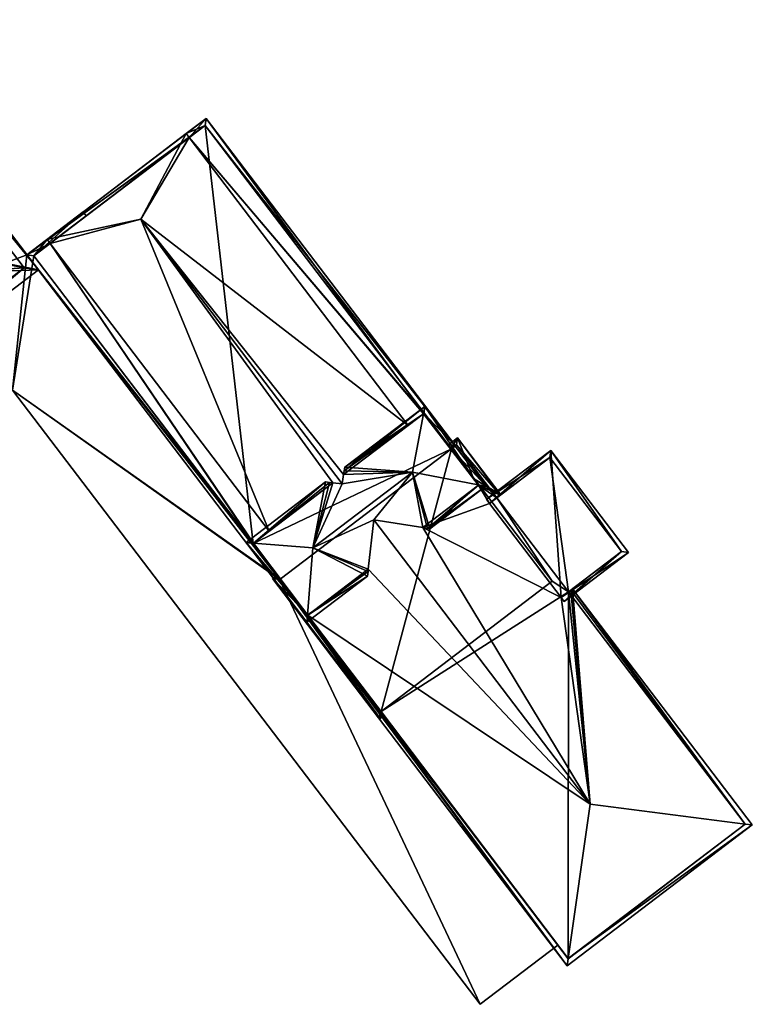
# Model space of a CAD drawing. Header units: inches. Extents: x 2523744 to 2528136, y 1148995 to 1152010.
# Tile 181 of 256: x 2526618 to 2526654, y 1151161 to 1151210. Entities that reach past the tile are written whole.
import ezdxf

# ---------------------------------------------------------------- set-up
doc = ezdxf.new("R2010")
doc.units = ezdxf.units.IN
doc.header["$MEASUREMENT"] = 0
doc.layers.add('Gebaeude Einzelhaus', color=10, linetype='Continuous')
doc.layers.add('Offenes Gebaeude', color=10, linetype='Continuous')

msp = doc.modelspace()

# ---------------------------------------------------------------- meshes
at = {"layer": 'Gebaeude Einzelhaus'}
mesh = msp.add_polyface(dxfattribs=at)
corners = [(2526613.736, 1151197.386, 407.539), (2526609.965, 1151190.944, 407.469), (2526618.638, 1151197.568, 407.579), (2526608.786, 1151193.311, 407.474), (2526608.4, 1151192.993, 407.469), (2526613.386, 1151198.598, 407.543), (2526609.19, 1151209.938, 407.579), (2526605.748, 1151207.093, 407.534), (2526600.519, 1151203.314, 407.469), (2526606.87, 1151206.516, 407.539), (2526600.765, 1151202.992, 407.469), (2526605.957, 1151206.839, 407.534), (2526606.854, 1151205.749, 407.535), (2526612.63, 1151198.73, 407.538), (2526606.854, 1151205.749, 418.301), (2526606.726, 1151199.756, 420.969), (2526612.63, 1151198.73, 418.302), (2526613.386, 1151198.598, 417.96), (2526606.87, 1151206.516, 417.96), (2526609.096, 1151209.236, 407.574), (2526617.936, 1151197.661, 407.574), (2526610.059, 1151191.645, 407.474), (2526606.726, 1151199.756, 407.497), (2526606.726, 1151199.756, 407.634), (2526606.726, 1151199.756, 407.734), (2526609.096, 1151209.236, 398.469), (2526617.936, 1151197.661, 398.469), (2526605.957, 1151206.839, 398.469), (2526608.786, 1151193.311, 398.469), (2526610.059, 1151191.645, 398.469), (2526613.736, 1151197.386, 398.469), (2526612.63, 1151198.73, 398.469), (2526606.854, 1151205.749, 398.469), (2526606.726, 1151199.756, 398.469)]
mesh.append_faces([[corners[k] for k in face] for face in [(8, 7, 10), (7, 19, 11), (21, 4, 3), (20, 1, 21), (21, 1, 4), (19, 2, 20), (20, 2, 1), (8, 6, 7), (7, 6, 19), (19, 6, 2), (14, 17, 18), (14, 16, 17), (14, 15, 16), (0, 5, 13), (9, 11, 12), (9, 7, 11), (7, 8, 10), (5, 6, 9), (9, 6, 7), (7, 6, 8), (0, 2, 5), (5, 2, 6), (4, 1, 3), (3, 1, 0), (0, 1, 2)]], dxfattribs={"color": 13})
mesh.append_faces([[corners[k] for k in face] for face in [(25, 32, 27), (25, 31, 32), (32, 31, 33), (30, 29, 28), (25, 26, 31), (31, 26, 30), (30, 26, 29), (20, 21, 26), (26, 21, 29), (29, 21, 28), (28, 21, 3), (25, 11, 19), (25, 27, 11), (19, 20, 25), (25, 20, 26), (5, 18, 17), (5, 9, 18), (16, 13, 17), (17, 13, 5), (13, 23, 22), (16, 24, 13), (13, 24, 23), (16, 15, 24), (12, 18, 9), (12, 14, 18), (12, 24, 14), (14, 24, 15), (12, 23, 24), (12, 22, 23)]], dxfattribs={"color": 41})
mesh = msp.add_polyface(dxfattribs=at)
corners = [(2526635.534, 1151175.369, 412.35), (2526635.698, 1151175.494, 412.35), (2526635.494, 1151175.762, 412.682), (2526619.214, 1151198.87, 414.36), (2526619.063, 1151199.068, 414.36), (2526618.069, 1151198.311, 412.351), (2526630.559, 1151182.245, 412.683), (2526629.253, 1151184.031, 412.752), (2526630.593, 1151182.271, 412.752), (2526629.272, 1151184.045, 412.79), (2526630.048, 1151184.636, 414.36), (2526637.701, 1151190.463, 412.787), (2526639.258, 1151188.866, 412.35), (2526626.933, 1151205.059, 412.351), (2526639.059, 1151188.715, 412.752), (2526626.09, 1151204.104, 414.36), (2526625.939, 1151204.303, 414.36), (2526637.683, 1151190.449, 412.823), (2526636.924, 1151189.871, 414.36), (2526639.042, 1151188.702, 412.787), (2526625.66, 1151203.777, 414.639), (2526619.636, 1151199.191, 414.638), (2526623.694, 1151200.065, 416.609), (2526633.653, 1151186.982, 416.609), (2526633.73, 1151187.439, 416.434), (2526633.196, 1151187.033, 416.435), (2526626.885, 1151204.709, 412.754), (2526618.419, 1151198.265, 412.754), (2526626.885, 1151204.709, 412.351), (2526618.069, 1151198.313, 412.351), (2526618.419, 1151198.265, 412.351), (2526630.559, 1151182.245, 412.35), (2526629.254, 1151184.031, 412.35), (2526630.593, 1151182.271, 412.35), (2526639.059, 1151188.715, 412.35), (2526626.885, 1151204.709, 398.469), (2526639.059, 1151188.715, 398.469), (2526621, 1151200.23, 407.734), (2526621, 1151200.23, 407.634), (2526618.419, 1151198.265, 398.469), (2526618.419, 1151198.265, 407.634), (2526618.419, 1151198.265, 407.734), (2526629.254, 1151184.031, 398.469), (2526630.593, 1151182.271, 398.469), (2526630.593, 1151182.271, 407.368), (2526630.593, 1151182.271, 407.433), (2526630.593, 1151182.271, 407.634), (2526630.593, 1151182.271, 407.734), (2526635.581, 1151175.719, 398.468), (2526644.046, 1151182.163, 398.468)]
mesh.append_faces([[corners[k] for k in face] for face in [(5, 31, 0), (0, 31, 1), (5, 32, 31), (31, 32, 33), (5, 30, 32), (28, 12, 34), (28, 13, 12), (5, 29, 30), (30, 29, 28), (28, 29, 13), (12, 28, 34), (32, 31, 33), (31, 0, 1), (30, 5, 32), (32, 5, 31), (31, 5, 0), (28, 29, 30), (30, 29, 5), (12, 13, 28), (28, 13, 29), (21, 3, 4), (6, 7, 8), (27, 4, 3), (6, 5, 7), (7, 5, 27), (27, 5, 4), (2, 0, 6), (6, 0, 5), (20, 16, 15), (21, 4, 20), (20, 4, 16), (0, 2, 1), (13, 26, 16), (16, 26, 15), (13, 12, 26), (26, 12, 14), (22, 25, 23), (22, 10, 25), (21, 3, 22), (22, 3, 10), (21, 4, 3), (22, 15, 20), (20, 15, 16), (22, 18, 15), (22, 24, 18), (22, 23, 24), (20, 21, 22), (16, 4, 20), (20, 4, 21), (14, 11, 19), (11, 15, 17), (17, 15, 18), (11, 13, 15), (15, 13, 16), (14, 12, 11), (11, 12, 13), (3, 9, 10), (3, 7, 9), (7, 6, 8), (6, 0, 2), (3, 5, 7), (7, 5, 6), (6, 5, 0), (3, 4, 5), (0, 1, 2)]], dxfattribs={"color": 13})
mesh.append_faces([[corners[k] for k in face] for face in [(42, 36, 43), (43, 36, 48), (48, 36, 49), (42, 35, 36), (42, 39, 35), (41, 7, 30), (30, 7, 27), (7, 33, 8), (41, 47, 7), (7, 47, 33), (40, 45, 46), (39, 42, 40), (40, 42, 45), (42, 43, 44), (30, 37, 41), (38, 39, 40), (38, 35, 39), (37, 28, 38), (38, 28, 35), (28, 15, 26), (37, 20, 28), (28, 20, 15), (30, 21, 37), (37, 21, 20), (30, 3, 21), (30, 27, 3), (28, 34, 35), (35, 34, 36), (28, 14, 34), (28, 26, 14)]], dxfattribs={"color": 41})
mesh = msp.add_polyface(dxfattribs=at)
corners = [(2526631.936, 1151180.506, 416.42), (2526628.903, 1151184.079, 416.297), (2526631.906, 1151180.133, 416.297), (2526629.277, 1151184.049, 416.435), (2526632.205, 1151183.813, 417.513), (2526632.836, 1151187.073, 416.297), (2526633.037, 1151187.051, 416.374), (2526633.653, 1151186.982, 416.609), (2526637.126, 1151187.558, 417.513), (2526633.196, 1151187.033, 416.435), (2526633.79, 1151187.799, 416.297), (2526637.679, 1151190.446, 416.434), (2526633.762, 1151187.629, 416.362), (2526633.73, 1151187.439, 416.434), (2526637.749, 1151190.813, 416.297), (2526635.226, 1151185.195, 417.19), (2526637.644, 1151184.814, 416.408), (2526637.875, 1151184.778, 416.333), (2526637.986, 1151184.76, 416.297), (2526640.386, 1151186.936, 416.42), (2526634.909, 1151182.418, 416.297), (2526634.934, 1151182.645, 416.37), (2526634.948, 1151182.762, 416.407), (2526640.753, 1151186.866, 416.297), (2526629.253, 1151184.031, 416.42), (2526631.954, 1151180.483, 416.407), (2526637.701, 1151190.463, 416.42), (2526640.403, 1151186.914, 416.408), (2526640.162, 1151187.231, 414.806), (2526640.145, 1151187.253, 414.806), (2526640.403, 1151186.914, 414.806), (2526639.042, 1151188.702, 414.807), (2526637.701, 1151190.463, 412.787), (2526639.042, 1151188.702, 412.787), (2526637.683, 1151190.449, 412.823), (2526636.924, 1151189.871, 414.36), (2526630.048, 1151184.636, 414.36), (2526629.272, 1151184.045, 412.79), (2526629.253, 1151184.031, 412.752), (2526630.592, 1151182.272, 414.67), (2526631.674, 1151180.85, 414.67), (2526630.593, 1151182.271, 412.752), (2526631.692, 1151180.827, 414.67), (2526629.254, 1151184.031, 398.469), (2526630.593, 1151182.271, 407.368), (2526630.593, 1151182.271, 407.433), (2526631.954, 1151180.483, 414.67)]
mesh.append_faces([[corners[k] for k in face] for face in [(3, 6, 9), (14, 11, 12), (12, 11, 13), (26, 11, 14), (25, 22, 21), (23, 17, 27), (27, 17, 16), (27, 19, 23), (23, 19, 14), (14, 19, 26), (2, 0, 25), (2, 25, 20), (20, 25, 21), (18, 17, 23), (1, 3, 24), (14, 12, 10), (5, 3, 1), (5, 6, 3), (1, 0, 2), (1, 24, 0), (19, 11, 8), (23, 14, 19), (19, 14, 11), (19, 18, 23), (20, 0, 2), (15, 4, 22), (22, 4, 21), (21, 4, 20), (20, 4, 0), (19, 8, 18), (18, 8, 17), (17, 8, 16), (16, 8, 15), (15, 8, 4), (10, 11, 14), (7, 8, 13), (13, 8, 12), (12, 8, 10), (10, 8, 11), (6, 4, 9), (9, 4, 7), (7, 4, 8), (6, 5, 4), (4, 5, 3), (3, 5, 1), (3, 0, 4), (3, 1, 0), (0, 1, 2)]], dxfattribs={"color": 13})
mesh.append_faces([[corners[k] for k in face] for face in [(27, 16, 30), (22, 25, 46), (42, 46, 25), (43, 44, 45), (40, 42, 0), (0, 42, 25), (39, 38, 41), (39, 24, 38), (40, 0, 39), (39, 0, 24), (37, 24, 3), (37, 38, 24), (3, 36, 37), (3, 9, 36), (13, 11, 35), (35, 11, 34), (32, 34, 26), (26, 34, 11), (26, 31, 32), (32, 31, 33), (26, 19, 31), (31, 19, 29), (27, 30, 28), (28, 19, 27), (28, 29, 19)]], dxfattribs={"color": 41})
mesh = msp.add_polyface(dxfattribs=at)
corners = [(2526640.145, 1151187.253, 414.806), (2526641.501, 1151186.44, 414.535), (2526639.358, 1151189.256, 414.535), (2526640.162, 1151187.231, 414.806), (2526640.403, 1151186.914, 414.806), (2526641.472, 1151186.418, 414.552), (2526639.032, 1151188.714, 414.807), (2526638.891, 1151188.9, 414.806), (2526639.042, 1151188.702, 414.807), (2526640.945, 1151186.017, 414.858), (2526637.644, 1151184.814, 416.408), (2526641.302, 1151186.289, 414.651), (2526645.919, 1151171.145, 417.19), (2526635.226, 1151185.195, 417.19), (2526644.488, 1151181.363, 414.858), (2526645.044, 1151181.786, 414.535), (2526653.58, 1151170.155, 414.652), (2526644.966, 1151181.727, 414.58), (2526644.845, 1151181.635, 414.651), (2526653.933, 1151170.109, 414.535), (2526644.834, 1151163.497, 414.652), (2526644.784, 1151163.145, 414.535), (2526634.948, 1151182.762, 416.407), (2526631.954, 1151180.483, 414.67), (2526630.209, 1151182.293, 414.535), (2526631.692, 1151180.827, 414.67), (2526631.674, 1151180.85, 414.67), (2526630.592, 1151182.272, 414.67), (2526630.441, 1151182.47, 414.67), (2526653.583, 1151170.156, 414.65), (2526653.581, 1151170.155, 414.652), (2526639.31, 1151188.906, 414.651), (2526630.559, 1151182.245, 414.65), (2526644.831, 1151163.495, 414.65), (2526644.845, 1151181.635, 398.468), (2526653.583, 1151170.156, 398.468), (2526639.31, 1151188.906, 398.469), (2526641.302, 1151186.289, 398.468), (2526639.059, 1151188.715, 412.35), (2526639.059, 1151188.715, 412.752), (2526639.042, 1151188.702, 412.787), (2526639.059, 1151188.715, 398.469), (2526630.593, 1151182.271, 407.433), (2526630.559, 1151182.245, 407.634), (2526630.593, 1151182.271, 407.634), (2526630.593, 1151182.271, 407.368), (2526630.559, 1151182.245, 398.469), (2526630.593, 1151182.271, 398.469), (2526630.593, 1151182.271, 412.752), (2526630.559, 1151182.245, 412.683), (2526630.593, 1151182.271, 412.35), (2526630.559, 1151182.245, 407.734), (2526630.593, 1151182.271, 407.734), (2526630.559, 1151182.245, 412.35), (2526644.321, 1151164.165, 407.634), (2526644.831, 1151163.495, 398.468), (2526644.321, 1151164.165, 407.734), (2526635.581, 1151175.719, 398.468), (2526644.046, 1151182.163, 398.468)]
mesh.append_faces([[corners[k] for k in face] for face in [(21, 33, 20), (31, 8, 6), (28, 32, 24), (24, 32, 21), (21, 32, 33), (28, 27, 32), (29, 18, 17), (5, 31, 2), (5, 11, 31), (2, 31, 7), (7, 31, 6), (29, 19, 30), (30, 19, 20), (20, 19, 21), (19, 29, 15), (15, 29, 17), (1, 5, 2), (24, 27, 28), (24, 26, 27), (24, 25, 26), (20, 23, 21), (21, 23, 24), (24, 23, 25), (20, 12, 23), (23, 12, 22), (22, 12, 13), (16, 20, 19), (19, 20, 21), (16, 12, 20), (15, 16, 19), (14, 12, 18), (18, 12, 17), (17, 12, 15), (15, 12, 16), (9, 10, 14), (14, 10, 12), (12, 10, 13), (5, 4, 11), (11, 4, 9), (9, 4, 10), (0, 2, 8), (8, 2, 6), (6, 2, 7), (5, 1, 4), (4, 1, 3), (3, 1, 0), (0, 1, 2)]], dxfattribs={"color": 13})
mesh.append_faces([[corners[k] for k in face] for face in [(37, 41, 36), (34, 58, 37), (37, 58, 41), (34, 57, 58), (57, 46, 47), (34, 55, 57), (57, 55, 46), (34, 35, 55), (30, 20, 35), (35, 20, 55), (20, 33, 55), (29, 30, 35), (46, 54, 43), (56, 53, 51), (56, 49, 53), (54, 33, 56), (56, 33, 49), (49, 33, 32), (46, 55, 54), (54, 55, 33), (49, 50, 53), (53, 50, 51), (51, 50, 52), (49, 48, 50), (49, 32, 48), (48, 32, 27), (46, 45, 47), (46, 43, 45), (45, 43, 42), (42, 43, 44), (38, 36, 41), (8, 31, 40), (40, 31, 39), (39, 31, 38), (38, 31, 36), (36, 11, 37), (36, 31, 11), (18, 29, 34), (34, 29, 35)]], dxfattribs={"color": 41})
mesh = msp.add_polyface(dxfattribs=at)
corners = [(2526640.945, 1151186.017, 414.858), (2526643.974, 1151188.636, 414.858), (2526640.793, 1151186.216, 414.858), (2526644.488, 1151181.363, 414.858), (2526647.82, 1151183.585, 414.858), (2526644.639, 1151181.164, 414.858), (2526647.47, 1151183.633, 414.858), (2526643.926, 1151188.286, 414.858), (2526643.926, 1151188.286, 398.468), (2526647.47, 1151183.633, 398.468), (2526641.302, 1151186.289, 414.651), (2526641.302, 1151186.289, 398.468), (2526644.845, 1151181.635, 414.651), (2526644.845, 1151181.635, 398.468)]
mesh.append_faces([[corners[k] for k in face] for face in [(2, 7, 0), (6, 5, 3), (6, 4, 5), (2, 1, 7), (7, 1, 6), (6, 1, 4), (4, 3, 5), (4, 1, 3), (3, 1, 0), (0, 1, 2)]], dxfattribs={"color": 13})
mesh.append_faces([[corners[k] for k in face] for face in [(8, 13, 11), (8, 9, 13), (9, 12, 13), (9, 6, 12), (12, 6, 3), (10, 8, 11), (0, 7, 10), (10, 7, 8), (7, 6, 8), (8, 6, 9)]], dxfattribs={"color": 41})
at = {"layer": 'Offenes Gebaeude'}
mesh = msp.add_polyface(dxfattribs=at)
corners = [(2526613.563, 1151196.595, 407.734), (2526618.069, 1151198.311, 407.734), (2526617.134, 1151199.535, 407.734), (2526617.357, 1151191.611, 407.734), (2526618.419, 1151198.265, 407.734), (2526620.849, 1151200.428, 407.734), (2526630.559, 1151182.245, 407.734), (2526640.476, 1151161.239, 407.734), (2526630.593, 1151182.271, 407.734), (2526644.321, 1151164.165, 407.734), (2526621, 1151200.23, 407.734), (2526613.563, 1151196.595, 407.634), (2526617.134, 1151199.535, 407.634), (2526617.357, 1151191.611, 407.634), (2526640.476, 1151161.239, 407.634), (2526644.321, 1151164.165, 407.634), (2526620.849, 1151200.428, 407.634), (2526621, 1151200.23, 407.634), (2526618.069, 1151198.311, 407.634), (2526618.419, 1151198.265, 407.634), (2526630.593, 1151182.271, 407.634), (2526630.559, 1151182.245, 407.634)]
mesh.append_faces([[corners[k] for k in face] for face in [(5, 4, 10), (6, 7, 9), (4, 3, 8), (8, 3, 6), (6, 3, 7), (5, 1, 4), (4, 1, 3), (3, 1, 0), (0, 1, 2)]], dxfattribs={"color": 13})
mesh.append_faces([[corners[k] for k in face] for face in [(13, 21, 14), (14, 21, 15), (13, 20, 21), (13, 19, 20), (19, 16, 17), (13, 18, 19), (19, 18, 16), (13, 11, 18), (18, 11, 12), (2, 1, 12), (12, 1, 18), (1, 5, 18), (18, 5, 16), (5, 10, 16), (16, 10, 17), (14, 15, 7), (7, 15, 9), (14, 7, 13), (13, 7, 3), (11, 2, 12), (11, 0, 2)]], dxfattribs={"color": 41})

doc.saveas('drawing.dxf')
